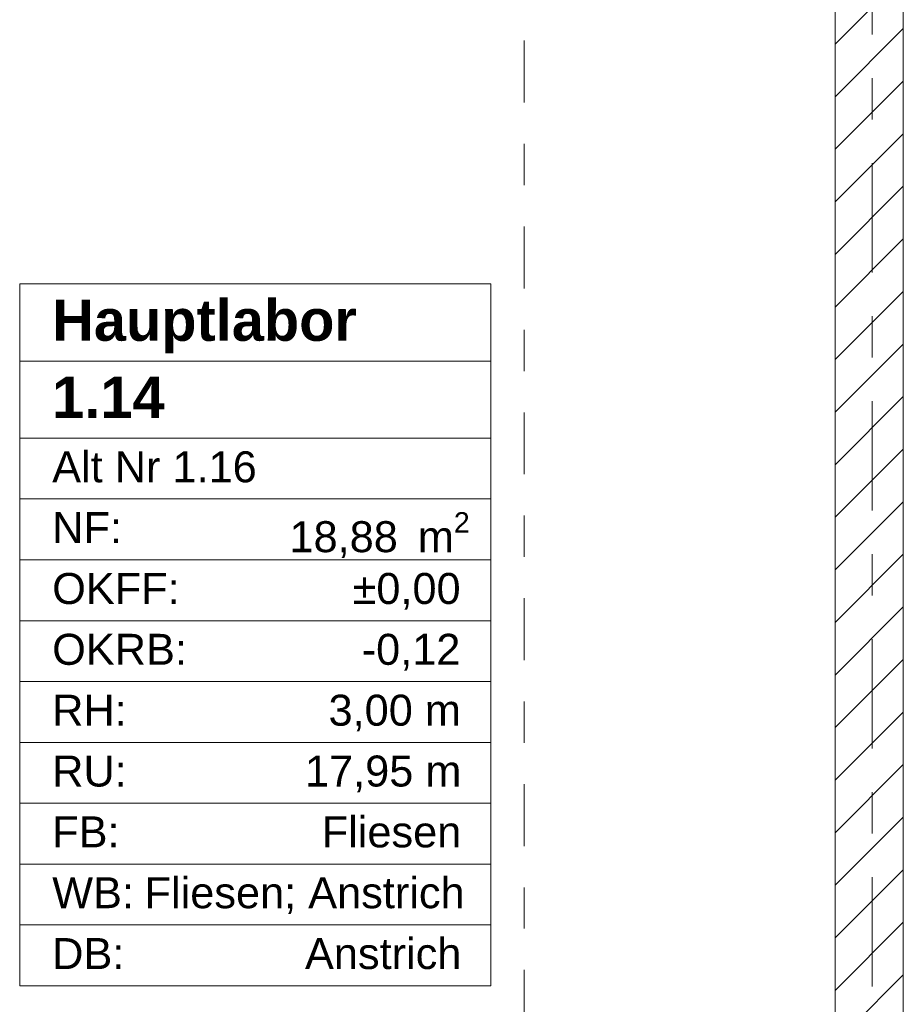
# Model space of a CAD drawing. Header units: metres. Extents: x -3.6 to 84.5, y -11 to 16.8.
# Tile 40 of 225: x 9.3 to 11.4, y 0.9 to 3.3. Entities that reach past the tile are written whole.
import ezdxf

# ---------------------------------------------------------------- set-up
doc = ezdxf.new("R2010")
doc.units = ezdxf.units.M
doc.header["$MEASUREMENT"] = 0
for name, pattern in [('Schnittlinie', [0.3, 0.15, -0.075, 0, -0.075]), ('Strichlinie doppelt', [0.546806, 0.264583, -0.105833, 0.070556, -0.105833]), ('Wipeout_Contour', [1, 0, -1])]:
    doc.linetypes.add(name, pattern=pattern)
for name, color, linetype in [('201a - Marker.Schnitt - optisch Grundriss', 7, 'Continuous'), ('401 - Zone.Raum_ Raumbegrenzung_ Whg.', 7, 'Continuous'), ('451 - Universal.Achsen Raster', 7, 'Continuous'), ('605 - Struktur.Wand Innen', 7, 'Continuous')]:
    doc.layers.add(name, color=color, linetype=linetype)
doc.styles.add('ERSTELLTER_STIL_1', font='txt')
doc.styles.add('ERSTELLTER_STIL_2', font='txt')

msp = doc.modelspace()

# ---------------------------------------------------------------- linework, layer by layer
at = {"layer": '201a - Marker.Schnitt - optisch Grundriss', "color": 7, "linetype": 'Schnittlinie', "lineweight": 13}
msp.add_line((10.488, 14.48), (10.488, -0.78), dxfattribs=at)
at = {"layer": '401 - Zone.Raum_ Raumbegrenzung_ Whg.', "color": 7, "linetype": 'Continuous', "lineweight": 9}
for p, q in [((10.407, 2.6408), (9.2672, 2.6408)), ((9.2672, 2.6408), (9.2672, 0.9417)), ((9.2672, 2.6408), (10.407, 2.6408)), ((9.2672, 2.4542), (9.2672, 2.6408)), ((10.407, 0.9417), (10.407, 2.6408)), ((10.407, 2.6408), (10.407, 2.4542)), ((10.407, 2.4542), (9.2672, 2.4542)), ((9.2672, 2.4542), (10.407, 2.4542)), ((9.2672, 2.2676), (9.2672, 2.4542)), ((10.407, 2.4542), (10.407, 2.2676)), ((10.407, 2.2676), (9.2672, 2.2676)), ((9.2672, 2.2676), (10.407, 2.2676)), ((9.2672, 2.1203), (9.2672, 2.2676)), ((10.407, 2.2676), (10.407, 2.1203)), ((10.407, 2.1203), (9.2672, 2.1203)), ((9.2672, 2.1203), (10.407, 2.1203)), ((9.2672, 1.973), (9.2672, 2.1203)), ((10.407, 2.1203), (10.407, 1.973)), ((10.407, 1.973), (9.2672, 1.973)), ((9.2672, 1.973), (10.407, 1.973)), ((9.2672, 1.8256), (9.2672, 1.973)), ((10.407, 1.973), (10.407, 1.8256)), ((10.407, 1.8256), (9.2672, 1.8256)), ((9.2672, 1.8256), (10.407, 1.8256)), ((9.2672, 1.6783), (9.2672, 1.8256)), ((10.407, 1.8256), (10.407, 1.6783)), ((10.407, 1.6783), (9.2672, 1.6783)), ((9.2672, 1.6783), (10.407, 1.6783)), ((9.2672, 1.531), (9.2672, 1.6783)), ((10.407, 1.6783), (10.407, 1.531)), ((10.407, 1.531), (9.2672, 1.531)), ((9.2672, 1.531), (10.407, 1.531)), ((9.2672, 1.3837), (9.2672, 1.531)), ((10.407, 1.531), (10.407, 1.3837)), ((10.407, 1.3837), (9.2672, 1.3837)), ((9.2672, 1.3837), (10.407, 1.3837)), ((9.2672, 1.2364), (9.2672, 1.3837)), ((10.407, 1.3837), (10.407, 1.2364)), ((10.407, 1.2364), (9.2672, 1.2364)), ((9.2672, 1.2364), (10.407, 1.2364)), ((9.2672, 1.089), (9.2672, 1.2364)), ((10.407, 1.2364), (10.407, 1.089)), ((10.407, 1.089), (9.2672, 1.089)), ((9.2672, 1.089), (10.407, 1.089)), ((9.2672, 0.9417), (9.2672, 1.089)), ((10.407, 1.089), (10.407, 0.9417)), ((9.2672, 0.9417), (10.407, 0.9417)), ((10.407, 0.9417), (9.2672, 0.9417))]:
    msp.add_line(p, q, dxfattribs=at)

# ---------------------------------------------------------------- texts
at = {"layer": '401 - Zone.Raum_ Raumbegrenzung_ Whg.', "color": 7, "lineweight": 9, "attachment_point": 1}
for s, insert, char_height, style in [('\\A1;{\\pqj;\\pt0;\\fArial|b1|i0|c0|p38;}', (10.3284, 2.6261), 0.1, 'ERSTELLTER_STIL_1'), ('\\A1;{\\pqj;\\pt0;\\fArial|b1|i0|c0|p38;Hauptlabor }', (9.3458, 2.6032), 0.1, 'ERSTELLTER_STIL_1'), ('\\A1;{\\pqj;\\pt0;\\fArial|b1|i0|c0|p38;}', (10.3284, 2.4395), 0.1, 'ERSTELLTER_STIL_1'), ('\\A1;{\\pql;\\pt0;\\fArial|b1|i0|c0|p38;1.14}', (9.3458, 2.4166), 0.1, 'ERSTELLTER_STIL_1'), ('\\A1;{\\pqj;\\pt0;\\fArial|b0|i0|c0|p38;Alt Nr 1.16}', (9.3458, 2.2357), 0.075, 'ERSTELLTER_STIL_2'), ('\\A1;{\\pqj;\\pt0;\\fArial|b0|i0|c0|p38;}', (10.3284, 2.2529), 0.075, 'ERSTELLTER_STIL_2'), ('\\A1;{\\pqj;\\pt0;\\fArial|b0|i0|c0|p38;NF: }', (9.3458, 2.0884), 0.075, 'ERSTELLTER_STIL_2'), ('\\A1;{\\pql;\\pt0,0.05;\\fArial|b0|i0|c0|p38;18,88\\fArial|b0|i0|c0|p38;\\A1{\\H.66x;\\S^  ;}\\fArial|b0|i0|c0|p38; m\\fArial|b0|i0|c0|p38;\\A1{\\H.66x;\\S2^  ;}}', (9.9199, 2.0884), 0.075, 'ERSTELLTER_STIL_2'), ('\\A1;{\\pqj;\\pt0;\\fArial|b0|i0|c0|p38;OKFF: }', (9.3458, 1.9411), 0.075, 'ERSTELLTER_STIL_2'), ('\\A1;{\\pqj;\\pt0;\\fArial|b0|i0|c0|p38;±0,00}', (10.0726, 1.9411), 0.075, 'ERSTELLTER_STIL_2'), ('\\A1;{\\pqj;\\pt0;\\fArial|b0|i0|c0|p38;OKRB: }', (9.3458, 1.7938), 0.075, 'ERSTELLTER_STIL_2'), ('\\A1;{\\pqj;\\pt0;\\fArial|b0|i0|c0|p38;-0,12}', (10.0946, 1.7938), 0.075, 'ERSTELLTER_STIL_2'), ('\\A1;{\\pqj;\\pt0;\\fArial|b0|i0|c0|p38;RH: }', (9.3458, 1.6464), 0.075, 'ERSTELLTER_STIL_2'), ('\\A1;{\\pqj;\\pt0;\\fArial|b0|i0|c0|p38;3,00 m}', (10.0144, 1.6464), 0.075, 'ERSTELLTER_STIL_2'), ('\\A1;{\\pqj;\\pt0;\\fArial|b0|i0|c0|p38;RU: }', (9.3458, 1.4991), 0.075, 'ERSTELLTER_STIL_2'), ('\\A1;{\\pqj;\\pt0;\\fArial|b0|i0|c0|p38;17,95 m}', (9.9574, 1.4991), 0.075, 'ERSTELLTER_STIL_2'), ('\\A1;{\\pqj;\\pt0;\\fArial|b0|i0|c0|p38;FB: }', (9.3458, 1.3518), 0.075, 'ERSTELLTER_STIL_2'), ('\\A1;{\\pqj;\\pt0;\\fArial|b0|i0|c0|p38;Fliesen}', (9.9979, 1.3518), 0.075, 'ERSTELLTER_STIL_2'), ('\\A1;{\\pqj;\\pt0;\\fArial|b0|i0|c0|p38;WB: }', (9.3458, 1.2045), 0.075, 'ERSTELLTER_STIL_2'), ('\\A1;{\\pqj;\\pt0;\\fArial|b0|i0|c0|p38;Fliesen; Anstrich}', (9.5693, 1.2045), 0.075, 'ERSTELLTER_STIL_2'), ('\\A1;{\\pqj;\\pt0;\\fArial|b0|i0|c0|p38;DB: }', (9.3458, 1.0572), 0.075, 'ERSTELLTER_STIL_2'), ('\\A1;{\\pqj;\\pt0;\\fArial|b0|i0|c0|p38;Anstrich}', (9.9574, 1.0572), 0.075, 'ERSTELLTER_STIL_2')]:
    msp.add_mtext(s, dxfattribs=dict(at, insert=insert, char_height=char_height, style=style))

# ---------------------------------------------------------------- wipeouts: each hides what was drawn before it
at = {"color": 254, "linetype": 'Wipeout_Contour', "lineweight": 0, "ltscale": 47.55773}
msp.add_wipeout([(11.405, 0.7), (11.405, 5.2), (11.24, 5.2), (11.24, 0.7)], dxfattribs=at).dxf.layer = '605 - Struktur.Wand Innen'

# ---------------------------------------------------------------- next in the draw order: hatches: boundary and pattern name
at = {"layer": '605 - Struktur.Wand Innen', "linetype": 'Continuous', "lineweight": 0, "true_color": 0x000000}
h = msp.add_hatch(dxfattribs=at)
h.set_pattern_fill('MW_Ziegel_0001', color=18, style=0, pattern_type=2)
h.set_pattern_definition([(45, (0, 0), (-0.0636396, 0.0636396), [])])
h.paths.add_polyline_path([(11.405, 0.7), (11.405, 5.2), (11.24, 5.2), (11.24, 0.7)])

# ---------------------------------------------------------------- next in the draw order: linework, layer by layer
at = {"layer": '451 - Universal.Achsen Raster', "color": 160, "linetype": 'Strichlinie doppelt', "lineweight": 9, "true_color": 0x3232ff}
msp.add_line((11.33, -10.585), (11.33, 16.355), dxfattribs=at)
at = {"layer": '605 - Struktur.Wand Innen', "color": 7, "linetype": 'Continuous', "lineweight": 18, "flags": 128}
for points in [[(11.24, 5.2), (11.24, 0.7)], [(11.405, 0.7), (11.405, 5.2)]]:
    msp.add_lwpolyline(points, dxfattribs=at)

doc.saveas('drawing.dxf')
